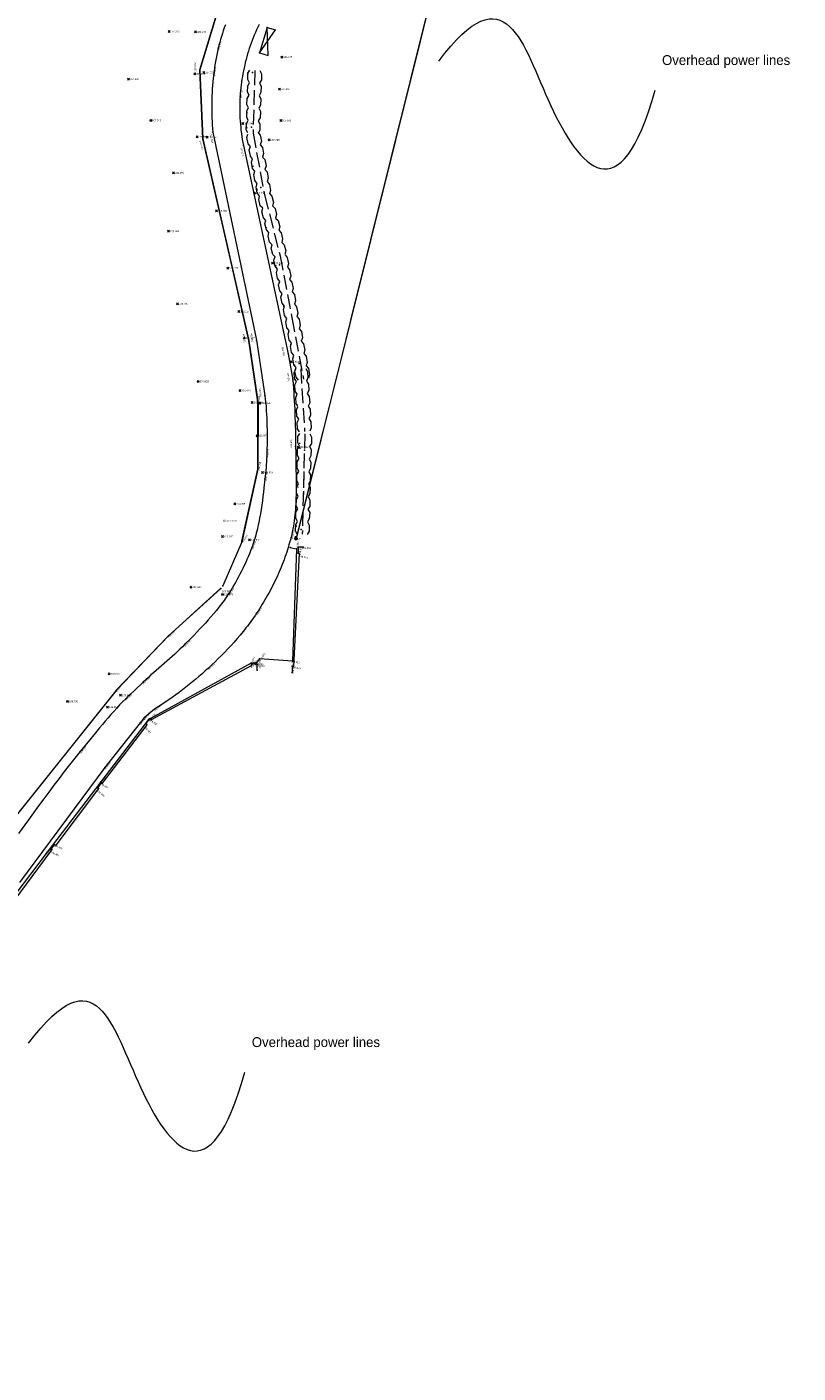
# Model space of a CAD drawing. Header units: metres. Extents: x 652329 to 653573, y 802017 to 802542.
# Tile 4 of 15: x 652512 to 652590, y 802138 to 802274. Entities that reach past the tile are written whole.
import ezdxf

# ---------------------------------------------------------------- set-up
doc = ezdxf.new("R2010")
doc.units = ezdxf.units.M
doc.header["$MEASUREMENT"] = 0
for name, pattern in [('Center line', [100, 100, 0]), ('Dashed 3-1', [2, 1.5, -0.5]), ('Edge of Bush', [3.846153, -1.282051, -1.282051, 0, -1.282051]), ('Gate', [100, 100, 0]), ('Power line', [100, 100, 0])]:
    doc.linetypes.add(name, pattern=pattern)
for name, color, linetype, lineweight, true_color in [('Electricity Pole', 1, 'Continuous', 0, 0xff0000), ('Electricity Pole_Text', 1, 'Continuous', 0, 0xff0000), ('Fence', 2, 'Continuous', 0, 0xffff00), ('Fence_Text', 2, 'Continuous', 0, 0xffff00), ('Gate', 6, 'Continuous', 0, 0xff00ff), ('Hedge', 3, 'Continuous', 0, 0x00ff00), ('Overhead Electricity Line', 1, 'Continuous', 0, 0xff0000), ('Road Edge', 7, 'Continuous', 0, 0xff80c0), ('Road Edge_Text', 7, 'Continuous', 0, 0xff80c0), ('Spot Level', 7, 'Continuous', 0, 0xffffff), ('Spot Level_Text', 7, 'Continuous', 0, 0xffffff), ('Text', 7, 'Continuous', 0, 0xffffff), ('Vegetation Line', 7, 'Continuous', 0, 0x85c929), ('Wall', 7, 'Continuous', 0, 0x8080ff), ('Wall_Text', 7, 'Continuous', 0, 0x8080ff)]:
    doc.layers.add(name, color=color, linetype=linetype, lineweight=lineweight, true_color=true_color)
doc.styles.add('0.3mm', font='micross.ttf', dxfattribs={"height": 0.3})
doc.linetypes.add('FENCELINE1', pattern='A,0.25,-0.1,[133,ltypeshp.shx,S=0.1,R=0,X=-0.1,Y=0],-0.1,1', length=1.45)
doc.linetypes.add('ZIGZAG', pattern='A,0.0001,-0.2,[131,ltypeshp.shx,S=0.2,R=0,X=-0.2,Y=0],-0.4,[131,ltypeshp.shx,S=0.2,R=180,X=0.2,Y=0],-0.2', length=0.8001)

# ---------------------------------------------------------------- blocks, each defined once
blk = doc.blocks.new('Point')
blk.add_point((0, 0))
blk = doc.blocks.new('Spot Level-Dia cross')
at = {"color": 0}
for p, q in [((-1, 1), (1, -1)), ((-1, -1), (1, 1))]:
    blk.add_line(p, q, dxfattribs=at)
blk = doc.blocks.new('Electricity Pole-Cross circle')
at = {"color": 0}
for p, q in [((-1, 0), (1, 0)), ((0, -1), (0, 1))]:
    blk.add_line(p, q, dxfattribs=at)
blk.add_circle((0, 0), 0.9, dxfattribs=at)

msp = doc.modelspace()

# ---------------------------------------------------------------- linework, layer by layer
at = {"color": 7, "lineweight": 5, "ltscale": 0.5}
for points in [[(652554, 802270.86), (652560.88, 802280.06), (652564.12, 802265.1), (652572.41, 802255.09), (652575.95, 802267.93)], [(652512.39, 802171.27), (652519.27, 802180.47), (652522.5, 802165.51), (652530.8, 802155.5), (652534.34, 802168.34)]]:
    msp.add_open_spline(points, degree=3, dxfattribs=at)
at = {"layer": 'Fence', "linetype": 'FENCELINE1'}
for points, elevation in [([(652534.04, 802222.17), (652535.64, 802229.5), (652535.66, 802236.3), (652534.73, 802242.52), (652533.03, 802250.01), (652530.06, 802263), (652529.77, 802269.98), (652531.59, 802276), (652534.68, 802281.14)], 108.98), ([(652531.9, 802217.4), (652526.49, 802212.49), (652521.38, 802207.18), (652507.21, 802189.49), (652498.69, 802178.02), (652493.45, 802170.97), (652487.43, 802164.78), (652481.64, 802160), (652474.86, 802156.41), (652450.04, 802146.66), (652432.15, 802140.87), (652418.42, 802138.86), (652409.39, 802138.55), (652396.09, 802137.9), (652388.48, 802137.82), (652384.36, 802139.07), (652370.43, 802148.34)], 108.91)]:
    msp.add_lwpolyline(points, dxfattribs=dict(at, elevation=elevation))
at = {"layer": 'Fence', "linetype": 'Continuous', "ltscale": 0.5}
for points in [[(652534.63, 802281.05, 105.89), (652531.59, 802276, 106.35), (652529.77, 802269.98, 107.02), (652530.06, 802263, 107.47), (652534.73, 802242.52, 108.41), (652535.68, 802236.16, 108.63), (652535.64, 802229.5, 109.01), (652534.07, 802222.25, 108.98), (652534, 802222.09, 108.98)], [(652531.91, 802217.43, 108.91), (652531.88, 802217.37, 108.91), (652526.58, 802212.59, 108.81), (652521.26, 802207.05, 109.29), (652507.21, 802189.49, 109.22), (652498.69, 802178.02, 109.51), (652493.45, 802170.97, 109.8), (652487.43, 802164.78, 110.09), (652481.64, 802160, 110.55), (652474.71, 802156.33, 110.93), (652450.04, 802146.66, 112.38), (652432.15, 802140.87, 113.52), (652418.42, 802138.86, 114.39), (652409.39, 802138.55, 114.96), (652396.09, 802137.9, 115.63), (652388.48, 802137.82, 116.25), (652384.36, 802139.07, 116.73), (652370.43, 802148.34, 117.54)]]:
    msp.add_polyline3d(points, dxfattribs=at)
at = {"layer": 'Fence'}
msp.add_point((652531.88, 802217.37, 108.91), dxfattribs=at)
at = {"layer": 'Gate', "linetype": 'Gate', "ltscale": 0.2}
for p, q in [((652536.59, 802274.29, 106.37), (652535.83, 802271.7, 106.51)), ((652534.07, 802222.18, 108.98), (652532.1, 802217.64, 108.87))]:
    msp.add_line(p, q, dxfattribs=at)
at = {"layer": 'Gate'}
for p in [(652535.83, 802271.7, 106.51), (652536.59, 802274.29, 106.37)]:
    msp.add_line(p, (652537.45, 802274.04, 106.37), dxfattribs=at)
at = {"layer": 'Gate', "elevation": 106.51}
msp.add_lwpolyline([(652535.83, 802271.7), (652536.69, 802271.45), (652536.59, 802274.29)], dxfattribs=at)
at = {"layer": 'Hedge', "linetype": 'Dashed 3-1'}
for p, q in [((652535.35, 802269.93, 106.96), (652535.16, 802263.56, 106.96)), ((652535.16, 802263.56, 106.96), (652536.33, 802257.3, 106.96)), ((652536.33, 802257.3, 106.96), (652537.91, 802251.13, 106.96)), ((652537.91, 802251.13, 106.96), (652539.1, 802244.88, 106.96)), ((652539.1, 802244.88, 106.96), (652540.28, 802238.62, 106.96)), ((652540, 802239.67), (652540.4, 802233.31)), ((652540.42, 802233.08), (652540.25, 802226.72)), ((652540.32, 802229.25), (652540.16, 802222.88))]:
    msp.add_line(p, q, dxfattribs=at)
at = {"layer": 'Hedge', "elevation": 106.96}
for points in [[(652534.64, 802263.58), (652534.47, 802263.91), (652534.49, 802264.54), (652534.68, 802264.85), (652534.52, 802265.18), (652534.54, 802265.81), (652534.71, 802266.13), (652534.55, 802266.45), (652534.58, 802267.08), (652534.76, 802267.4), (652534.59, 802267.72), (652534.62, 802268.35), (652534.8, 802268.67), (652534.64, 802268.99), (652534.65, 802269.63), (652534.84, 802269.94)], [(652535.87, 802269.91), (652536.03, 802269.58), (652536.01, 802268.95), (652535.82, 802268.63), (652536, 802268.31), (652535.97, 802267.67), (652535.78, 802267.36), (652535.95, 802267.05), (652535.93, 802266.4), (652535.75, 802266.08), (652535.92, 802265.77), (652535.88, 802265.12), (652535.7, 802264.81), (652535.87, 802264.49), (652535.85, 802263.86), (652535.67, 802263.55)], [(652535.82, 802257.21), (652535.59, 802257.49), (652535.47, 802258.12), (652535.59, 802258.46), (652535.36, 802258.75), (652535.24, 802259.36), (652535.35, 802259.71), (652535.12, 802259.99), (652535.01, 802260.61), (652535.12, 802260.96), (652534.89, 802261.24), (652534.78, 802261.87), (652534.89, 802262.21), (652534.66, 802262.49), (652534.54, 802263.12), (652534.65, 802263.47)], [(652535.66, 802263.66), (652535.89, 802263.37), (652536.01, 802262.74), (652535.89, 802262.39), (652536.13, 802262.12), (652536.24, 802261.49), (652536.12, 802261.14), (652536.36, 802260.88), (652536.48, 802260.24), (652536.37, 802259.89), (652536.6, 802259.62), (652536.71, 802258.98), (652536.6, 802258.64), (652536.83, 802258.36), (652536.94, 802257.74), (652536.83, 802257.4)], [(652536.83, 802257.43), (652537.07, 802257.16), (652537.23, 802256.54), (652537.14, 802256.18), (652537.4, 802255.93), (652537.55, 802255.3), (652537.45, 802254.95), (652537.7, 802254.7), (652537.87, 802254.07), (652537.78, 802253.72), (652538.03, 802253.46), (652538.17, 802252.83), (652538.09, 802252.48), (652538.33, 802252.22), (652538.49, 802251.61), (652538.4, 802251.26)], [(652537.4, 802251), (652537.16, 802251.27), (652537, 802251.89), (652537.09, 802252.24), (652536.84, 802252.51), (652536.69, 802253.12), (652536.77, 802253.48), (652536.53, 802253.74), (652536.37, 802254.35), (652536.46, 802254.71), (652536.21, 802254.97), (652536.06, 802255.59), (652536.15, 802255.94), (652535.9, 802256.2), (652535.74, 802256.82), (652535.83, 802257.18)], [(652538.58, 802244.78), (652538.35, 802245.06), (652538.24, 802245.69), (652538.35, 802246.03), (652538.12, 802246.32), (652538, 802246.94), (652538.11, 802247.29), (652537.88, 802247.57), (652537.76, 802248.18), (652537.88, 802248.53), (652537.64, 802248.81), (652537.53, 802249.44), (652537.64, 802249.78), (652537.41, 802250.06), (652537.29, 802250.69), (652537.4, 802251.04)], [(652538.41, 802251.23), (652538.64, 802250.94), (652538.76, 802250.32), (652538.65, 802249.97), (652538.88, 802249.69), (652538.99, 802249.06), (652538.88, 802248.71), (652539.11, 802248.45), (652539.24, 802247.81), (652539.12, 802247.46), (652539.36, 802247.19), (652539.46, 802246.55), (652539.36, 802246.21), (652539.59, 802245.94), (652539.71, 802245.32), (652539.6, 802244.97)], [(652539.6, 802244.97), (652539.83, 802244.68), (652539.95, 802244.06), (652539.83, 802243.71), (652540.07, 802243.44), (652540.18, 802242.8), (652540.06, 802242.46), (652540.3, 802242.19), (652540.43, 802241.56), (652540.31, 802241.21), (652540.55, 802240.94), (652540.65, 802240.29), (652540.55, 802239.96), (652540.78, 802239.68), (652540.89, 802239.06), (652540.79, 802238.71)], [(652539.77, 802238.52), (652539.54, 802238.81), (652539.42, 802239.43), (652539.54, 802239.78), (652539.31, 802240.06), (652539.19, 802240.68), (652539.29, 802241.03), (652539.07, 802241.31), (652538.95, 802241.93), (652539.06, 802242.28), (652538.83, 802242.56), (652538.72, 802243.18), (652538.83, 802243.53), (652538.6, 802243.81), (652538.48, 802244.43), (652538.59, 802244.78)]]:
    msp.add_lwpolyline(points, dxfattribs=at)
at = {"layer": 'Hedge'}
for points in [[(652539.88, 802233.28), (652539.69, 802233.59), (652539.65, 802234.22), (652539.8, 802234.55), (652539.61, 802234.86), (652539.57, 802235.49), (652539.72, 802235.82), (652539.53, 802236.13), (652539.49, 802236.76), (652539.65, 802237.09), (652539.45, 802237.4), (652539.41, 802238.03), (652539.57, 802238.36), (652539.37, 802238.67), (652539.33, 802239.3), (652539.49, 802239.63)], [(652540.51, 802239.7), (652540.7, 802239.39), (652540.74, 802238.75), (652540.59, 802238.42), (652540.79, 802238.12), (652540.82, 802237.47), (652540.66, 802237.15), (652540.87, 802236.85), (652540.91, 802236.21), (652540.75, 802235.87), (652540.95, 802235.58), (652540.98, 802234.93), (652540.83, 802234.61), (652541.02, 802234.3), (652541.06, 802233.67), (652540.91, 802233.34)], [(652539.73, 802226.73), (652539.57, 802227.06), (652539.59, 802227.69), (652539.77, 802228), (652539.6, 802228.33), (652539.62, 802228.96), (652539.8, 802229.28), (652539.64, 802229.6), (652539.65, 802230.23), (652539.84, 802230.55), (652539.67, 802230.87), (652539.69, 802231.5), (652539.87, 802231.82), (652539.7, 802232.14), (652539.72, 802232.78), (652539.9, 802233.09)], [(652540.93, 802233.07), (652541.09, 802232.74), (652541.08, 802232.1), (652540.89, 802231.79), (652541.07, 802231.47), (652541.04, 802230.83), (652540.85, 802230.51), (652541.03, 802230.2), (652541.01, 802229.56), (652540.83, 802229.24), (652541, 802228.93), (652540.97, 802228.27), (652540.79, 802227.97), (652540.96, 802227.65), (652540.94, 802227.02), (652540.76, 802226.7)], [(652539.64, 802222.89), (652539.47, 802223.22), (652539.49, 802223.86), (652539.67, 802224.17), (652539.51, 802224.5), (652539.52, 802225.13), (652539.7, 802225.45), (652539.54, 802225.77), (652539.56, 802226.4), (652539.74, 802226.71), (652539.57, 802227.04), (652539.59, 802227.67), (652539.77, 802227.99), (652539.61, 802228.31), (652539.62, 802228.94), (652539.8, 802229.26)], [(652540.83, 802229.23), (652540.99, 802228.91), (652540.98, 802228.27), (652540.79, 802227.95), (652540.97, 802227.64), (652540.94, 802226.99), (652540.75, 802226.68), (652540.93, 802226.37), (652540.92, 802225.72), (652540.73, 802225.4), (652540.91, 802225.09), (652540.87, 802224.44), (652540.7, 802224.13), (652540.86, 802223.81), (652540.85, 802223.18), (652540.67, 802222.87)]]:
    msp.add_lwpolyline(points, dxfattribs=at)
at = {"layer": 'Overhead Electricity Line', "linetype": 'Power line', "ltscale": 0.5}
msp.add_line((652557.15, 802293.12, 105.15), (652539.52, 802222.37, 109.1), dxfattribs=at)
at = {"layer": 'Overhead Electricity Line', "linetype": 'ZIGZAG', "elevation": 105.15}
msp.add_lwpolyline([(652557.15, 802293.12), (652539.53, 802222.43)], dxfattribs=at)
at = {"layer": 'Road Edge', "linetype": 'Center line'}
for points in [[(652532.36, 802274.53, 106.68), (652532.25, 802274.24, 106.71), (652532.14, 802273.95, 106.74), (652532.05, 802273.66, 106.77), (652531.95, 802273.36, 106.79), (652531.86, 802273.07, 106.82), (652531.78, 802272.77, 106.85), (652531.7, 802272.48, 106.88), (652531.63, 802272.18, 106.91), (652531.55, 802271.85, 106.94), (652531.48, 802271.51, 106.97), (652531.42, 802271.18, 107), (652531.36, 802270.84, 107.03), (652531.3, 802270.5, 107.06), (652531.26, 802270.17, 107.09), (652531.21, 802269.83, 107.12), (652531.17, 802269.49, 107.15), (652531.13, 802269.13, 107.18), (652531.09, 802268.76, 107.2), (652531.06, 802268.4, 107.23), (652531.03, 802268.03, 107.25), (652531.01, 802267.67, 107.27), (652530.99, 802267.3, 107.3), (652530.98, 802266.94, 107.32), (652530.97, 802266.57, 107.34), (652530.97, 802266.2, 107.37), (652530.97, 802265.84, 107.39), (652530.98, 802265.47, 107.42), (652530.99, 802265.11, 107.44), (652531.01, 802264.74, 107.46), (652531.03, 802264.38, 107.49), (652531.06, 802264.01, 107.51), (652531.09, 802263.65, 107.53), (652535.52, 802242.58, 108.4), (652536.37, 802236.94, 108.65), (652536.41, 802236.56, 108.67), (652536.45, 802236.18, 108.69), (652536.48, 802235.79, 108.71), (652536.51, 802235.41, 108.73), (652536.53, 802235.03, 108.75), (652536.55, 802234.64, 108.77), (652536.57, 802234.26, 108.79), (652536.58, 802233.87, 108.81), (652536.59, 802233.49, 108.83), (652536.59, 802233.11, 108.85), (652536.59, 802232.72, 108.87), (652536.59, 802232.34, 108.89), (652536.59, 802231.95, 108.91), (652536.58, 802231.57, 108.93), (652536.57, 802231.18, 108.95), (652536.55, 802230.8, 108.97), (652536.53, 802230.51, 108.98), (652536.52, 802230.22, 108.98), (652536.5, 802229.93, 108.98), (652536.48, 802229.64, 108.98), (652536.45, 802229.34, 108.99), (652536.43, 802229.05, 108.99), (652536.37, 802228.47, 108.99), (652536.27, 802227.59, 109), (652536.22, 802227.15, 109), (652536.17, 802226.71, 109), (652536.11, 802226.26, 109), (652536.05, 802225.82, 109.01), (652535.98, 802225.38, 109.01), (652535.91, 802224.94, 109.01), (652535.83, 802224.51, 109.01), (652535.75, 802224.07, 109.02), (652535.7, 802223.85, 109.02), (652535.65, 802223.64, 109.02), (652535.6, 802223.42, 109.02), (652535.55, 802223.21, 109.02), (652535.49, 802222.99, 109.02), (652535.44, 802222.78, 109.02), (652535.37, 802222.57, 109.02), (652535.31, 802222.35, 109.02), (652535.25, 802222.14, 109.03), (652535.18, 802221.93, 109.03), (652535.11, 802221.72, 109.03), (652535.03, 802221.51, 109.03), (652534.92, 802221.21, 109.02), (652534.8, 802220.91, 109.02), (652534.68, 802220.61, 109.01), (652534.55, 802220.31, 109.01), (652534.42, 802220.01, 109), (652534.28, 802219.72, 108.99), (652534.14, 802219.42, 108.99), (652533.99, 802219.13, 108.98), (652533.84, 802218.84, 108.97), (652533.69, 802218.55, 108.97), (652533.53, 802218.27, 108.96), (652533.37, 802217.99, 108.96), (652533.21, 802217.71, 108.95), (652533.04, 802217.43, 108.94), (652532.87, 802217.15, 108.94), (652532.7, 802216.88, 108.93), (652532.58, 802216.7, 108.93), (652532.46, 802216.52, 108.94), (652532.34, 802216.35, 108.94), (652532.22, 802216.17, 108.94), (652532.09, 802216, 108.95), (652531.97, 802215.83, 108.95), (652531.84, 802215.66, 108.95), (652531.71, 802215.49, 108.95), (652531.44, 802215.16, 108.96), (652531.17, 802214.83, 108.97), (652530.89, 802214.51, 108.97), (652530.61, 802214.19, 108.98), (652530.33, 802213.87, 108.98), (652530.04, 802213.56, 108.99), (652529.74, 802213.25, 108.99), (652529.45, 802212.94, 109), (652529.15, 802212.63, 109), (652528.85, 802212.32, 109.01), (652528.25, 802211.72, 109.02), (652528, 802211.46, 109.04), (652527.74, 802211.22, 109.05), (652527.48, 802210.97, 109.06), (652527.22, 802210.73, 109.08), (652526.96, 802210.49, 109.09), (652526.69, 802210.25, 109.11), (652526.15, 802209.78, 109.14), (652525.07, 802208.84, 109.2), (652524.8, 802208.61, 109.21), (652524.54, 802208.37, 109.23), (652524.27, 802208.13, 109.24), (652524.01, 802207.89, 109.26), (652523.12, 802207.05, 109.31), (652522.68, 802206.63, 109.34), (652522.46, 802206.42, 109.35), (652522.24, 802206.2, 109.37), (652521.93, 802205.89, 109.37), (652521.63, 802205.57, 109.37), (652521.33, 802205.25, 109.37), (652521.03, 802204.92, 109.38), (652520.74, 802204.59, 109.38), (652520.45, 802204.26, 109.38), (652520.16, 802203.92, 109.38), (652519.88, 802203.59, 109.39), (652519.59, 802203.25, 109.39), (652519.31, 802202.91, 109.39), (652518.75, 802202.22, 109.4), (652517.63, 802200.85, 109.4), (652517.36, 802200.51, 109.4), (652517.09, 802200.18, 109.4), (652516.81, 802199.84, 109.4), (652516.54, 802199.5, 109.4), (652516.01, 802198.81, 109.4), (652515.48, 802198.12, 109.39), (652514.96, 802197.43, 109.39), (652514.43, 802196.74, 109.39), (652513.92, 802196.04, 109.38), (652513.4, 802195.34, 109.38), (652512.89, 802194.63, 109.38), (652512.38, 802193.93, 109.38), (652511.36, 802192.52, 109.37)], [(652535.77, 802274.57, 106.47), (652535.64, 802274.31, 106.5), (652535.52, 802274.05, 106.53), (652535.4, 802273.78, 106.56), (652535.29, 802273.51, 106.58), (652535.18, 802273.24, 106.61), (652535.07, 802272.97, 106.64), (652534.97, 802272.7, 106.67), (652534.88, 802272.42, 106.69), (652534.78, 802272.15, 106.72), (652534.7, 802271.87, 106.75), (652534.61, 802271.59, 106.78), (652534.53, 802271.31, 106.8), (652534.45, 802271.02, 106.83), (652534.38, 802270.74, 106.86), (652534.32, 802270.46, 106.89), (652534.25, 802270.17, 106.91), (652534.19, 802269.89, 106.94), (652534.14, 802269.6, 106.97), (652534.09, 802269.31, 107), (652534.04, 802269.03, 107.02), (652534, 802268.74, 107.05), (652533.96, 802268.45, 107.08), (652533.93, 802268.16, 107.11), (652533.9, 802267.88, 107.13), (652533.87, 802267.59, 107.16), (652533.85, 802267.3, 107.19), (652533.84, 802266.99, 107.21), (652533.82, 802266.67, 107.24), (652533.82, 802266.36, 107.26), (652533.82, 802266.05, 107.28), (652533.82, 802265.73, 107.31), (652533.83, 802265.42, 107.33), (652533.84, 802265.1, 107.36), (652533.86, 802264.79, 107.38), (652533.88, 802264.48, 107.4), (652533.91, 802264.16, 107.43), (652533.94, 802263.85, 107.45), (652533.98, 802263.54, 107.47), (652534.02, 802263.23, 107.5), (652534.07, 802262.92, 107.52), (652534.13, 802262.61, 107.55), (652534.18, 802262.3, 107.57), (652538.73, 802241.18, 108.46), (652539.2, 802238.54, 108.58), (652539.24, 802238.12, 108.6), (652539.27, 802237.7, 108.63), (652539.3, 802237.27, 108.65), (652539.32, 802236.85, 108.67), (652539.35, 802236.43, 108.7), (652539.37, 802236.01, 108.72), (652539.39, 802235.58, 108.74), (652539.41, 802235.16, 108.77), (652539.42, 802234.74, 108.79), (652539.44, 802234.32, 108.81), (652539.45, 802233.89, 108.84), (652539.46, 802233.47, 108.86), (652539.47, 802233.05, 108.88), (652539.48, 802232.62, 108.91), (652539.48, 802232.2, 108.93), (652539.48, 802231.78, 108.96), (652539.49, 802231.2, 108.96), (652539.5, 802230.62, 108.96), (652539.52, 802229.46, 108.97), (652539.53, 802228.88, 108.98), (652539.54, 802228.3, 108.98), (652539.54, 802227.72, 108.99), (652539.54, 802227.14, 108.99), (652539.53, 802226.85, 108.99), (652539.52, 802226.56, 109), (652539.51, 802226.27, 109), (652539.5, 802225.98, 109), (652539.48, 802225.7, 109), (652539.46, 802225.41, 109.01), (652539.44, 802225.12, 109.01), (652539.41, 802224.84, 109.01), (652539.38, 802224.55, 109.01), (652539.34, 802224.26, 109.01), (652539.3, 802223.98, 109.02), (652539.26, 802223.7, 109.02), (652539.21, 802223.41, 109.02), (652539.15, 802223.13, 109.02), (652539.09, 802222.85, 109.03), (652539.02, 802222.57, 109.03), (652538.95, 802222.32, 109.03), (652538.88, 802222.06, 109.02), (652538.81, 802221.81, 109.02), (652538.74, 802221.55, 109.02), (652538.66, 802221.3, 109.02), (652538.58, 802221.05, 109.02), (652538.49, 802220.8, 109.02), (652538.4, 802220.55, 109.01), (652538.31, 802220.3, 109.01), (652538.22, 802220.05, 109.01), (652538.12, 802219.8, 109.01), (652538.02, 802219.56, 109.01), (652537.92, 802219.31, 109.01), (652537.82, 802219.07, 109), (652537.71, 802218.83, 109), (652537.6, 802218.58, 109), (652537.49, 802218.34, 109), (652537.37, 802218.1, 109), (652537.25, 802217.87, 108.99), (652537.13, 802217.63, 108.99), (652537.01, 802217.39, 108.99), (652536.89, 802217.16, 108.99), (652536.76, 802216.92, 108.99), (652536.63, 802216.69, 108.99), (652536.5, 802216.46, 108.98), (652536.37, 802216.23, 108.98), (652536.23, 802216, 108.98), (652536.1, 802215.78, 108.98), (652535.96, 802215.55, 108.98), (652535.82, 802215.33, 108.98), (652535.67, 802215.1, 108.97), (652535.53, 802214.88, 108.97), (652535.4, 802214.69, 108.97), (652535.27, 802214.5, 108.98), (652535.14, 802214.31, 108.98), (652535, 802214.12, 108.98), (652534.87, 802213.93, 108.98), (652534.73, 802213.75, 108.98), (652534.59, 802213.56, 108.99), (652534.44, 802213.38, 108.99), (652534.3, 802213.2, 108.99), (652534.16, 802213.01, 108.99), (652533.86, 802212.66, 109), (652533.56, 802212.3, 109), (652533.25, 802211.95, 109.01), (652532.94, 802211.61, 109.01), (652532.62, 802211.27, 109.01), (652532.3, 802210.93, 109.02), (652531.97, 802210.6, 109.02), (652531.64, 802210.27, 109.03), (652531.31, 802209.95, 109.03), (652530.97, 802209.63, 109.04), (652530.63, 802209.31, 109.04), (652530.32, 802209.02, 109.06), (652530, 802208.74, 109.07), (652529.67, 802208.46, 109.09), (652529.35, 802208.18, 109.11), (652529.02, 802207.9, 109.13), (652528.68, 802207.63, 109.14), (652528.35, 802207.37, 109.16), (652528.01, 802207.1, 109.18), (652527.66, 802206.85, 109.19), (652527.32, 802206.59, 109.21), (652526.97, 802206.34, 109.23), (652526.62, 802206.1, 109.24), (652526.26, 802205.85, 109.26), (652525.91, 802205.62, 109.28), (652525.55, 802205.38, 109.29), (652525.18, 802205.15, 109.31), (652524.13, 802204.26, 109.37), (652523.7, 802203.75, 109.38), (652520.14, 802199.23, 109.46), (652511.47, 802187.57, 109.38)], [(652538.93, 802221.53, 109.02), (652539.59, 802221.4, 108.97), (652539.16, 802210.02, 108.91), (652535.83, 802210.25, 108.89), (652535.47, 802209.8, 108.92), (652534.96, 802209.8, 108.94), (652524.82, 802204.23, 109.35), (652524.56, 802204.09, 109.36), (652519.71, 802197.78, 109.44), (652514.29, 802190.65, 109.4), (652509.51, 802184.34, 109.36), (652509.64, 802183.95, 109.38), (652509.66, 802183.54, 109.38), (652509.34, 802183.77, 109.33), (652501.8, 802174.3, 109.59), (652501.66, 802174.5, 109.62), (652494.04, 802164.88, 109.94), (652494.56, 802164.77, 110), (652494.16, 802164.48, 110), (652493.87, 802164.64, 109.96), (652493.58, 802164.32, 109.96), (652492.8, 802163.85, 110.01)]]:
    msp.add_polyline3d(points, dxfattribs=at)
at = {"layer": 'Vegetation Line', "linetype": 'Edge of Bush'}
msp.add_polyline3d([(652534.65, 802269.63, 106.96), (652534.51, 802264.16, 107.37), (652535.55, 802257.87, 107.72), (652537.52, 802249.92, 108.09), (652539.36, 802240.02, 108.51), (652539.91, 802231.65, 108.91), (652539.48, 802222.63, 108.95)], dxfattribs=at)
at = {"layer": 'Wall', "linetype": 'Continuous'}
for points in [[(652540.26, 802221.57, 109.36), (652539.74, 802221.56, 109.1), (652539.73, 802220.97, 108.97), (652539.86, 802220.94, 108.99), (652539.27, 802209.48, 108.94), (652539.15, 802209.5, 108.93), (652539.13, 802208.87, 108.94)], [(652535.57, 802209.1, 108.93), (652535.58, 802209.67, 108.91), (652535, 802209.74, 108.95), (652534.97, 802209.54, 108.94), (652524.83, 802204.05, 109.36), (652524.67, 802204.15, 109.35), (652524.29, 802203.68, 109.39), (652524.4, 802203.55, 109.38), (652519.87, 802197.63, 109.46), (652519.76, 802197.7, 109.46), (652519.4, 802197.17, 109.46), (652519.49, 802197.11, 109.46), (652515.15, 802191.36, 109.42), (652515, 802191.42, 109.39), (652514.64, 802190.96, 109.4), (652514.75, 802190.91, 109.42), (652510.1, 802184.67, 109.38), (652509.94, 802184.77, 109.37), (652509.67, 802184.24, 109.36)]]:
    msp.add_polyline3d(points, dxfattribs=at)

# ---------------------------------------------------------------- block references
at = {"layer": 'Electricity Pole', "color": 7, "linetype": 'Continuous', "lineweight": -3, "true_color": 0xffffff, "xscale": 0.1500000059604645, "yscale": 0.1500000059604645}
msp.add_blockref('Electricity Pole-Cross circle', (652539.52, 802222.43, 109.11), dxfattribs=at)
at = {"layer": 'Electricity Pole', "linetype": 'Continuous'}
msp.add_blockref('Point', (652539.52, 802222.43, 109.11), dxfattribs=at)
at = {"layer": 'Fence_Text', "linetype": 'Continuous'}
for p in [(652529.77, 802269.98, 107.02), (652530.06, 802263, 107.47), (652534.73, 802242.52, 108.41), (652535.68, 802236.16, 108.63), (652535.64, 802229.5, 109.01), (652534.07, 802222.25, 108.98), (652531.88, 802217.37, 108.91), (652526.58, 802212.59, 108.81), (652521.26, 802207.05, 109.29)]:
    msp.add_blockref('Point', p, dxfattribs=at)
at = {"layer": 'Gate', "linetype": 'Continuous'}
for p in [(652536.59, 802274.29, 106.37), (652535.83, 802271.7, 106.51), (652534.07, 802222.18, 108.98), (652532.1, 802217.64, 108.87)]:
    msp.add_blockref('Point', p, dxfattribs=at)
at = {"layer": 'Hedge', "linetype": 'Continuous'}
for p in [(652535.11, 802269.72, 107), (652535, 802264.17, 107.52), (652535.94, 802258.04, 107.98), (652537.84, 802250.21, 108.21), (652539.84, 802240.19, 108.6), (652540.39, 802231.42, 109.02), (652540.04, 802223.35, 109.15)]:
    msp.add_blockref('Point', p, dxfattribs=at)
at = {"layer": 'Overhead Electricity Line', "linetype": 'Continuous'}
msp.add_blockref('Point', (652539.52, 802222.37, 109.1), dxfattribs=at)
at = {"layer": 'Road Edge_Text', "linetype": 'Continuous'}
for p in [(652531.63, 802272.18, 106.91), (652531.17, 802269.49, 107.15), (652533.85, 802267.3, 107.19), (652531.09, 802263.65, 107.53), (652534.18, 802262.3, 107.57), (652535.52, 802242.58, 108.4), (652538.73, 802241.18, 108.46), (652539.2, 802238.54, 108.58), (652536.37, 802236.94, 108.65), (652539.48, 802231.78, 108.96), (652536.55, 802230.8, 108.97), (652536.37, 802228.47, 108.99), (652539.02, 802222.57, 109.03), (652535.03, 802221.51, 109.03), (652538.93, 802221.53, 109.02), (652539.59, 802221.4, 108.97), (652532.7, 802216.88, 108.93), (652535.53, 802214.88, 108.97), (652528.25, 802211.72, 109.02), (652534.96, 802209.8, 108.94), (652535.47, 802209.8, 108.92), (652535.83, 802210.25, 108.89), (652539.16, 802210.02, 108.91), (652530.63, 802209.31, 109.04), (652524.01, 802207.89, 109.26), (652522.24, 802206.2, 109.37), (652524.13, 802204.26, 109.37), (652524.56, 802204.09, 109.36), (652524.82, 802204.23, 109.35), (652525.18, 802205.15, 109.31), (652523.7, 802203.75, 109.38), (652517.63, 802200.85, 109.4), (652520.14, 802199.23, 109.46), (652519.71, 802197.78, 109.44), (652514.29, 802190.65, 109.4)]:
    msp.add_blockref('Point', p, dxfattribs=at)
at = {"layer": 'Spot Level', "color": 18, "linetype": 'Continuous', "lineweight": -3, "true_color": 0x000000, "xscale": 0.1000000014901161, "yscale": 0.1000000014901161}
for p in [(652526.65, 802273.87, 107.03), (652529.32, 802273.82, 106.67), (652538.08, 802271.28, 106.48), (652529.26, 802269.58, 107.17), (652530.17, 802269.72, 107.04), (652522.52, 802269.04, 107.19), (652537.85, 802268.03, 107.06), (652524.78, 802264.86, 107.84), (652534.14, 802264.54, 107.34), (652537.97, 802264.85, 106.93), (652529.49, 802263.18, 107.57), (652530.5, 802263.15, 107.56), (652536.79, 802262.87, 107.23), (652527.09, 802259.52, 108.36), (652535.33, 802257.47, 107.73), (652531.47, 802255.68, 108.08), (652526.6, 802253.61, 109.4), (652537.15, 802250.39, 107.98), (652532.6, 802249.86, 108.22), (652527.5, 802246.26, 109.8), (652533.73, 802245.48, 108.53), (652534.28, 802242.81, 108.51), (652539.04, 802240.38, 108.45), (652529.61, 802238.39, 109.63), (652533.84, 802237.46, 109.03), (652535.09, 802236.25, 108.74), (652535.86, 802236.18, 108.63), (652535.57, 802232.88, 108.98), (652539.73, 802231.73, 108.91), (652536.13, 802229.14, 108.99), (652533.31, 802225.97, 109), (652532.08, 802222.65, 108.92), (652534.81, 802222.31, 108.94), (652528.87, 802217.51, 108.69), (652532.07, 802216.79, 108.88), (652520.58, 802208.73, 108.96), (652516.34, 802205.94, 109.04), (652520.4, 802205.36, 109.39), (652521.73, 802206.55, 109.37)]:
    msp.add_blockref('Spot Level-Dia cross', p, dxfattribs=at)
at = {"layer": 'Spot Level', "linetype": 'Continuous'}
for p in [(652526.65, 802273.87, 107.03), (652529.32, 802273.82, 106.67), (652538.08, 802271.28, 106.48), (652529.26, 802269.58, 107.17), (652530.17, 802269.72, 107.04), (652522.52, 802269.04, 107.19), (652537.85, 802268.03, 107.06), (652524.78, 802264.86, 107.84), (652534.14, 802264.54, 107.34), (652537.97, 802264.85, 106.93), (652529.49, 802263.18, 107.57), (652530.5, 802263.15, 107.56), (652536.79, 802262.87, 107.23), (652527.09, 802259.52, 108.36), (652535.33, 802257.47, 107.73), (652531.47, 802255.68, 108.08), (652526.6, 802253.61, 109.4), (652537.15, 802250.39, 107.98), (652532.6, 802249.86, 108.22), (652527.5, 802246.26, 109.8), (652533.73, 802245.48, 108.53), (652534.28, 802242.81, 108.51), (652539.04, 802240.38, 108.45), (652529.61, 802238.39, 109.63), (652533.84, 802237.46, 109.03), (652535.09, 802236.25, 108.74), (652535.86, 802236.18, 108.63), (652535.57, 802232.88, 108.98), (652539.73, 802231.73, 108.91), (652536.13, 802229.14, 108.99), (652533.31, 802225.97, 109), (652532.08, 802222.65, 108.92), (652534.81, 802222.31, 108.94), (652528.87, 802217.51, 108.69), (652532.07, 802216.79, 108.88), (652520.58, 802208.73, 108.96), (652516.34, 802205.94, 109.04), (652520.4, 802205.36, 109.39), (652521.73, 802206.55, 109.37)]:
    msp.add_blockref('Point', p, dxfattribs=at)
at = {"layer": 'Text', "linetype": 'Continuous'}
msp.add_blockref('Point', (652534.38, 802223.57, 109.09), dxfattribs=at)
at = {"layer": 'Vegetation Line', "linetype": 'Continuous'}
for p in [(652534.65, 802269.63, 106.96), (652534.51, 802264.16, 107.37), (652535.55, 802257.87, 107.72), (652537.52, 802249.92, 108.09), (652539.36, 802240.02, 108.51), (652539.91, 802231.65, 108.91), (652539.48, 802222.63, 108.95)]:
    msp.add_blockref('Point', p, dxfattribs=at)
at = {"layer": 'Wall_Text', "linetype": 'Continuous'}
for p in [(652539.73, 802220.97, 108.97), (652539.74, 802221.56, 109.1), (652539.86, 802220.94, 108.99), (652540.26, 802221.57, 109.36), (652534.97, 802209.54, 108.94), (652535, 802209.74, 108.95), (652535.58, 802209.67, 108.91), (652539.15, 802209.5, 108.93), (652539.27, 802209.48, 108.94), (652535.57, 802209.1, 108.93), (652539.13, 802208.87, 108.94), (652524.67, 802204.15, 109.35), (652524.83, 802204.05, 109.36), (652524.29, 802203.68, 109.39), (652524.4, 802203.55, 109.38), (652519.4, 802197.17, 109.46), (652519.76, 802197.7, 109.46), (652519.87, 802197.63, 109.46), (652519.49, 802197.11, 109.46), (652514.64, 802190.96, 109.4), (652514.75, 802190.91, 109.42), (652515, 802191.42, 109.39), (652515.15, 802191.36, 109.42)]:
    msp.add_blockref('Point', p, dxfattribs=at)

# ---------------------------------------------------------------- texts
at = {"style": '0.3mm'}
msp.add_text('Water metre', height=0.18, dxfattribs=at).set_placement((652532.11, 802224.17, 218.17))
at = {"color": 7, "lineweight": 5, "char_height": 1, "attachment_point": 1}
for insert in [(652576.66, 802271.47), (652535.04, 802171.88)]:
    msp.add_mtext_dynamic_manual_height_columns('Overhead power lines', width=16.0828, gutter_width=1, heights=[0], dxfattribs=dict(at, insert=insert))
at = {"layer": 'Electricity Pole_Text', "style": '0.3mm'}
msp.add_text('EP', height=0.18, dxfattribs=at).set_placement((652539.67, 802222.34, 109.11))
at = {"layer": 'Fence_Text', "style": '0.3mm'}
for s, rotation, p in [('107.022', 452.4134, (652529.41, 802269.82, 107.02)), ('107.472', 282.8508, (652529.74, 802262.77, 107.47)), ('108.414', 458.4705, (652534.4, 802242.32, 108.41)), ('108.631', 449.6468, (652535.86, 802236.01, 108.63)), ('109.015', 437.8127, (652535.78, 802229.32, 109.01)), ('108.977', 412.1989, (652534.12, 802222.02, 108.98)), ('108.812', 406.1623, (652526.6, 802212.36, 108.81)), ('109.285', 411.3473, (652521.3, 802206.82, 109.29))]:
    msp.add_text(s, height=0.18, rotation=rotation, dxfattribs=at).set_placement(p)
msp.add_text('108.908', height=0.18, dxfattribs=at).set_placement((652532.03, 802217.01, 108.91))
at = {"layer": 'Road Edge_Text', "style": '0.3mm'}
for s, rotation, p in [('106.906', 437.0468, (652531.77, 802271.99, 106.91)), ('107.154', 443.5576, (652531.33, 802269.32, 107.15)), ('107.187', 446.807, (652534.03, 802267.14, 107.19)), ('107.534', 281.8809, (652530.77, 802263.43, 107.53)), ('107.571', 282.144, (652533.86, 802262.08, 107.57)), ('108.398', 458.6224, (652535.19, 802242.38, 108.4)), ('108.459', 460.1743, (652538.4, 802240.97, 108.46)), ('108.581', 454.4542, (652538.86, 802238.36, 108.58)), ('108.653', 455.7092, (652536.03, 802236.76, 108.65)), ('108.973', 447.0397, (652536.72, 802230.64, 108.97)), ('108.955', 450.4337, (652539.12, 802231.63, 108.96)), ('108.993', 443.842, (652536.53, 802228.3, 108.99)), ('109.028', 435.5078, (652539.16, 802222.38, 109.03)), ('109.030', 429.4969, (652535.15, 802221.31, 109.03)), ('108.965', 447.8641, (652539.76, 802221.24, 108.97)), ('108.932', 416.8429, (652532.76, 802216.65, 108.93)), ('108.972', 416.2715, (652535.6, 802214.66, 108.97)), ('109.021', 404.9115, (652528.27, 802211.48, 109.02)), ('108.889', 411.096, (652535.87, 802210.02, 108.89)), ('109.040', 402.4477, (652530.64, 802209.08, 109.04)), ('108.937', 388.7687, (652534.92, 802209.57, 108.94)), ('108.921', 360.8991, (652535.33, 802209.62, 108.92)), ('108.910', 356.0574, (652539, 802209.85, 108.91)), ('109.256', 403.0958, (652524.02, 802207.65, 109.26)), ('109.366', 405.4639, (652522.27, 802205.97, 109.37)), ('109.312', 400.0615, (652525.19, 802204.92, 109.31)), ('109.382', 411.738, (652523.75, 802203.52, 109.38)), ('109.367', 410.4076, (652524.17, 802204.03, 109.37)), ('109.405', 410.7617, (652517.68, 802200.62, 109.4)), ('109.463', 413.3623, (652520.19, 802199, 109.46)), ('109.401', 412.8622, (652514.35, 802190.42, 109.4))]:
    msp.add_text(s, height=0.18, rotation=rotation, dxfattribs=at).set_placement(p)
at = {"layer": 'Spot Level_Text', "color": 7, "style": '0.3mm'}
for s, p in [('107.029', (652526.8, 802273.78, 107.03)), ('106.672', (652529.47, 802273.73, 106.67)), ('106.475', (652538.23, 802271.19, 106.48)), ('107.169', (652529.41, 802269.49, 107.17)), ('107.039', (652530.32, 802269.63, 107.04)), ('107.192', (652522.67, 802268.95, 107.19)), ('107.056', (652538, 802267.94, 107.06)), ('107.845', (652524.93, 802264.77, 107.84)), ('107.340', (652534.29, 802264.45, 107.34)), ('106.931', (652538.12, 802264.76, 106.93)), ('107.568', (652529.64, 802263.09, 107.57)), ('107.557', (652530.65, 802263.06, 107.56)), ('107.228', (652536.94, 802262.78, 107.23)), ('108.359', (652527.24, 802259.43, 108.36)), ('107.733', (652535.48, 802257.38, 107.73)), ('108.080', (652531.62, 802255.59, 108.08)), ('109.398', (652526.75, 802253.52, 109.4)), ('107.982', (652537.3, 802250.3, 107.98)), ('108.222', (652532.75, 802249.77, 108.22)), ('109.796', (652527.65, 802246.17, 109.8)), ('108.527', (652533.88, 802245.39, 108.53)), ('108.507', (652534.43, 802242.72, 108.51)), ('108.451', (652539.19, 802240.29, 108.45)), ('109.629', (652529.76, 802238.3, 109.63)), ('109.026', (652533.99, 802237.37, 109.03)), ('108.739', (652535.24, 802236.16, 108.74)), ('108.634', (652536.01, 802236.09, 108.63)), ('108.975', (652535.72, 802232.79, 108.98)), ('108.912', (652539.88, 802231.64, 108.91)), ('108.994', (652536.28, 802229.05, 108.99)), ('108.998', (652533.46, 802225.88, 109)), ('108.917', (652532.23, 802222.56, 108.92)), ('108.941', (652534.96, 802222.22, 108.94)), ('108.687', (652529.02, 802217.42, 108.69)), ('108.879', (652532.22, 802216.7, 108.88)), ('108.959', (652520.73, 802208.64, 108.96)), ('109.036', (652516.49, 802205.85, 109.04)), ('109.394', (652520.55, 802205.27, 109.39)), ('109.367', (652521.88, 802206.46, 109.37))]:
    msp.add_text(s, height=0.18, dxfattribs=at).set_placement(p)
at = {"layer": 'Wall_Text', "style": '0.3mm'}
for s, rotation, p in [('108.974', 348.8809, (652539.81, 802220.58, 108.97)), ('108.994', 447.0506, (652540.03, 802220.78, 108.99)), ('109.356', 360.605, (652540.12, 802221.39, 109.36)), ('108.944', 388.4163, (652534.93, 802209.31, 108.94)), ('108.945', 440.9119, (652535.16, 802209.56, 108.95)), ('108.908', 353.2113, (652535.41, 802209.51, 108.91)), ('108.934', 88.9256, (652535.93, 802209.24, 108.93)), ('108.940', 349.8863, (652539.09, 802209.33, 108.94)), ('108.940', 447.7527, (652539.3, 802208.72, 108.94)), ('108.933', 447.7527, (652539.33, 802209.34, 108.93)), ('109.354', 410.1754, (652524.72, 802203.92, 109.35)), ('109.356', 328.4618, (652524.6, 802203.98, 109.36)), ('109.387', 310.0444, (652524.11, 802203.33, 109.39)), ('109.457', 326.32, (652519.64, 802197.56, 109.46)), ('109.463', 415.2631, (652519.82, 802197.47, 109.46)), ('109.460', 322.7891, (652519.3, 802196.8, 109.46)), ('109.401', 336.8592, (652514.63, 802190.57, 109.4)), ('109.415', 338.6925, (652514.94, 802191.25, 109.42))]:
    msp.add_text(s, height=0.18, rotation=rotation, dxfattribs=at).set_placement(p)

doc.saveas('drawing.dxf')
